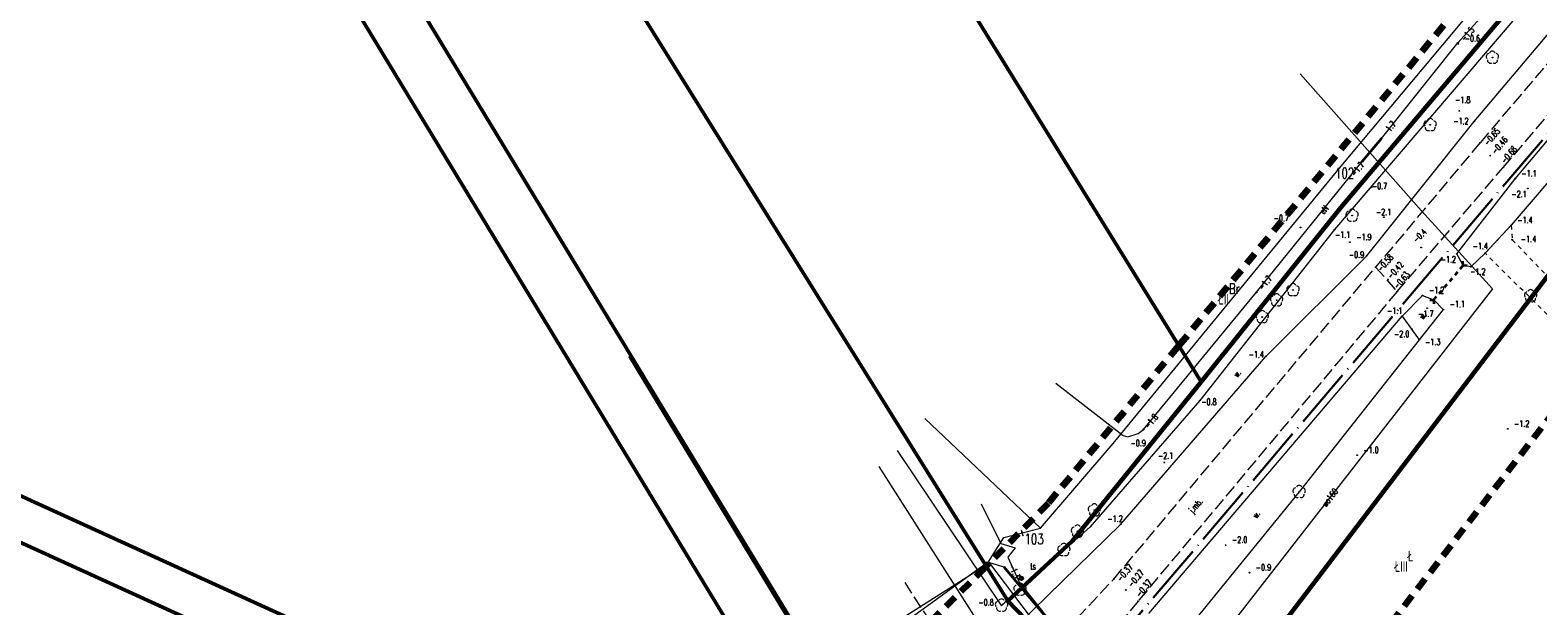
# Model space of a CAD drawing. Header units: metres. Extents: x 7389918 to 7395901, y 5992959 to 5996029.
# Tile 6 of 66: x 7390499 to 7390677, y 5993359 to 5993427. Entities that reach past the tile are written whole.
import ezdxf
from ezdxf.enums import TextEntityAlignment as Align

# ---------------------------------------------------------------- set-up
doc = ezdxf.new("R2010")
doc.units = ezdxf.units.M
doc.header["$MEASUREMENT"] = 0
for name, pattern in [('1', [0]), ('2', [1.5, 1, -0.5]), ('2_OTKJ', [2, 1.5, -0.5]), ('2_OTKR', [0]), ('2_OTWM', [1, 0.5, -0.5]), ('4', [2.5, 1.5, -1]), ('4_SUEP_A', [0]), ('4_SULO', [0]), ('4_SUTP_A', [0]), ('4_SUWP', [0]), ('ACAD_ISO04W100', [30, 24, -3, 0, -3])]:
    doc.linetypes.add(name, pattern=pattern)
doc.layers.get('0').update_dxf_attribs({"color": 250, "linetype": 'CONTINUOUS', "lineweight": 100})
for name, color, linetype, lineweight in [('# Orlen Projekt - granice nieustalone do ustalenia', 6, 'CONTINUOUS', 100), ('# projektowana LNSN', 10, 'CONTINUOUS', 30), ('Dzialki', 7, '1', 18), ('GRANICE_ZLE_L_0', 2, '1', 50), ('Numery_dzialek', 7, 'CONTINUOUS', 13), ('OTK_E_T_0', 7, 'CONTINUOUS', 0), ('OTK_E_T_4', 7, 'CONTINUOUS', 0), ('OTK_L_0', 7, '2_OTKJ', 18), ('OTK_L_5', 7, 'CONTINUOUS', 18), ('OTK_L_8', 7, 'CONTINUOUS', 35), ('OTR_T_0', 7, 'CONTINUOUS', 18), ('OTR_T_1', 7, 'CONTINUOUS', 18), ('OTW_L_3', 7, 'CONTINUOUS', 18), ('SUEP_E_T_0', 1, 'CONTINUOUS', 0), ('SUEP_L_0', 1, '4_SUEP_A', 18), ('SUER_T_0', 1, 'CONTINUOUS', 18), ('SUL_L_1', 7, '4_SULO', 35), ('SUWP_E_T_0', 5, 'CONTINUOUS', 0), ('SUWP_L_0', 5, '4_SUWP', 18)]:
    doc.layers.add(name, color=color, linetype=linetype, lineweight=lineweight)
for name, color, linetype, lineweight, true_color in [('Kontury', 7, '2', 18, 0x008000), ('Numery_konturow', 7, 'CONTINUOUS', 13, 0x008000), ('Numery_uzytkow', 7, 'CONTINUOUS', 13, 0x008000), ('OTZ_T_0', 7, 'CONTINUOUS', 18, 0x008000), ('SUT_E_T_0', 7, 'CONTINUOUS', 0, 0xff9100), ('SUT_T_0', 7, 'CONTINUOUS', 18, 0xff9100), ('SUTP_E_T_0', 7, 'CONTINUOUS', 0, 0xff9100), ('SUTP_L_0', 7, '4_SUTP_A', 18, 0xff9100), ('SUTR_T_0', 7, 'CONTINUOUS', 18, 0xff9100), ('Uzytki', 7, '2', 18, 0x008000), ('ZAKRES_L_0', 7, '4', 100, 0x008080)]:
    doc.layers.add(name, color=color, linetype=linetype, lineweight=lineweight, true_color=true_color)
doc.styles.get("Standard").update_dxf_attribs({"font": 'Simplex.SHX', "width": 0.75})

# ---------------------------------------------------------------- blocks, each defined once
blk = doc.blocks.new('2_OTRN')
at = {"linetype": 'Continuous'}
blk.add_circle((0, 0), 0.045, dxfattribs=at)
blk = doc.blocks.new('2_OTRS')
at = {"linetype": 'Continuous'}
blk.add_circle((0, 0), 0.045, dxfattribs=at)
blk = doc.blocks.new('2_OTZL')
at = {"linetype": 'Continuous'}
blk.add_circle((0, 0), 0.045, dxfattribs=at)
for centre, start, end in [((-0.36, 0.12), 102.1445, 221.86), ((0, 0.38), 30.1401, 149.8599), ((0.36, 0.12), 318.14, 77.8555), ((-0.22, -0.3), 174.1482, 293.8542), ((0.22, -0.3), 246.1458, 5.8518)]:
    blk.add_arc(centre, 0.375, start, end, dxfattribs=at)
blk = doc.blocks.new('4_SUPS')
at = {"linetype": 'Continuous'}
blk.add_circle((0, 0), 0.0625, dxfattribs=at)
blk = doc.blocks.new('4_SUTK')
at = {"linetype": 'Continuous'}
for radius in [0.25, 0.225, 0.2, 0.175, 0.15, 0.125, 0.1, 0.075, 0.05, 0.025, 0.00715]:
    blk.add_circle((0, 0), radius, dxfattribs=at)

msp = doc.modelspace()

# ---------------------------------------------------------------- linework, layer by layer
at = {"layer": '# Orlen Projekt - granice nieustalone do ustalenia', "linetype": '1', "lineweight": 60}
for p, q in [((7390653.99, 5993406.44), (7390676.58, 5993433.13)), ((7390637.52, 5993385.85), (7390653.99, 5993406.44)), ((7390633.97, 5993340.02), (7390681.25, 5993402.12)), ((7390622.32, 5993367.08), (7390637.52, 5993385.85)), ((7390614.7, 5993360.02), (7390622.32, 5993367.08)), ((7390614.7, 5993360.02), (7390633.97, 5993340.02))]:
    msp.add_line(p, q, dxfattribs=at)
at = {"layer": '# projektowana LNSN', "linetype": 'ACAD_ISO04W100', "ltscale": 0.3}
msp.add_lwpolyline([(7390689.57, 5993428.26), (7390621.95, 5993348.71), (7390621.95, 5993348.71), (7390621.95, 5993348.71), (7390621.95, 5993348.71), (7390621.69, 5993348.26), (7390620.23, 5993341.86), (7390620.23, 5993341.86), (7390620.23, 5993341.86), (7390620.23, 5993341.86), (7390620.98, 5993339.37), (7390620.98, 5993339.37), (7390593.44, 5993317.01), (7390593.44, 5993317.01), (7390593.44, 5993317.01), (7390593.44, 5993317.01), (7390573.21, 5993306.67)], dxfattribs=at)
msp.add_lwpolyline([(7390689.57, 5993428.26), (7390621.95, 5993348.71), (7390621.95, 5993348.71), (7390621.95, 5993348.71), (7390621.95, 5993348.71), (7390621.69, 5993348.26), (7390620.23, 5993341.86), (7390620.23, 5993341.86), (7390620.23, 5993341.86), (7390620.23, 5993341.86), (7390620.98, 5993339.37), (7390620.98, 5993339.37), (7390593.44, 5993317.01), (7390593.44, 5993317.01), (7390593.44, 5993317.01), (7390593.44, 5993317.01), (7390573.21, 5993306.67)], dxfattribs=at)
at = {"layer": 'Dzialki'}
for p, q in [((7390598.03, 5993343.12), (7390509.06, 5993489.82)), ((7390503.49, 5993486.33), (7390592.4, 5993339.72)), ((7390637.52, 5993385.85), (7390583.76, 5993472.87)), ((7390558.36, 5993450.32), (7390614.7, 5993360.02)), ((7390676.58, 5993433.13), (7390653.99, 5993406.44)), ((7390653.99, 5993406.44), (7390637.52, 5993385.85)), ((7390633.97, 5993340.02), (7390681.25, 5993402.12)), ((7390460, 5993389.78), (7390582.76, 5993333.91)), ((7390622.32, 5993367.08), (7390637.52, 5993385.85)), ((7390614.7, 5993360.02), (7390622.32, 5993367.08)), ((7390614.7, 5993360.02), (7390633.97, 5993340.02))]:
    msp.add_line(p, q, dxfattribs=at)
at = {"layer": 'GRANICE_ZLE_L_0'}
for p, q in [((7390509.06, 5993489.82), (7390598.03, 5993343.12)), ((7390592.4, 5993339.72), (7390503.49, 5993486.33)), ((7390637.52, 5993385.85), (7390583.76, 5993472.87)), ((7390558.36, 5993450.32), (7390614.7, 5993360.02)), ((7390460, 5993389.78), (7390582.76, 5993333.91)), ((7390577.57, 5993330.77), (7390457.89, 5993385.24)), ((7390577.57, 5993330.77), (7390457.89, 5993385.24))]:
    msp.add_line(p, q, dxfattribs=at)
at = {"layer": 'Kontury'}
for p, q in [((7390509.06, 5993489.82), (7390598.03, 5993343.12)), ((7390614.7, 5993360.02), (7390558.36, 5993450.32)), ((7390676.58, 5993433.13), (7390653.99, 5993406.44)), ((7390653.99, 5993406.44), (7390637.52, 5993385.85)), ((7390633.97, 5993340.02), (7390677.74, 5993397.52)), ((7390637.52, 5993385.85), (7390622.32, 5993367.08)), ((7390567.86, 5993380.19), (7390592.4, 5993339.72)), ((7390622.32, 5993367.08), (7390614.7, 5993360.02))]:
    msp.add_line(p, q, dxfattribs=at)
at = {"layer": 'OTK_L_0', "linetype": '2_OTKJ'}
for p, q in [((7390683.11, 5993428.97), (7390670.42, 5993414.07)), ((7390673.15, 5993411.15), (7390686.04, 5993426.24)), ((7390670.42, 5993414.07), (7390658.11, 5993399.41)), ((7390660.64, 5993396.52), (7390673.15, 5993411.15)), ((7390627.2, 5993362.59), (7390658.11, 5993399.41)), ((7390658.11, 5993399.41), (7390660.64, 5993396.52)), ((7390660.64, 5993396.52), (7390630.09, 5993359.99)), ((7390620.15, 5993355.04), (7390627.2, 5993362.59)), ((7390602.52, 5993362.18), (7390607.02, 5993355.27)), ((7390630.09, 5993359.99), (7390623.34, 5993351.98))]:
    msp.add_line(p, q, dxfattribs=at)
at = {"layer": 'OTK_L_5', "linetype": '2_OTKR'}
for p, q in [((7390678.54, 5993433.48), (7390653.24, 5993403.83)), ((7390669.75, 5993416.59), (7390681.37, 5993430.39)), ((7390674.57, 5993409.84), (7390687.27, 5993424.91)), ((7390689.44, 5993422.35), (7390674.09, 5993404.34)), ((7390657.05, 5993400.75), (7390669.75, 5993416.59)), ((7390667.7, 5993400.96), (7390674.57, 5993409.84)), ((7390653.24, 5993403.83), (7390637.36, 5993383.65)), ((7390674.09, 5993404.34), (7390671.04, 5993401.04)), ((7390645.14, 5993388.87), (7390657.05, 5993400.75)), ((7390668.42, 5993399.59), (7390667.7, 5993400.96)), ((7390671.04, 5993401.04), (7390669.36, 5993399.43)), ((7390669.36, 5993399.43), (7390668.42, 5993399.59)), ((7390661.23, 5993393.6), (7390663.65, 5993396.06)), ((7390663.65, 5993396.06), (7390664.99, 5993395.56)), ((7390664.99, 5993395.56), (7390666.09, 5993394.41)), ((7390631.34, 5993358.54), (7390661.23, 5993393.6)), ((7390661.23, 5993393.6), (7390663.25, 5993390.82)), ((7390666.09, 5993394.41), (7390663.25, 5993390.82)), ((7390663.25, 5993390.82), (7390649.08, 5993372.88)), ((7390569.93, 5993388.87), (7390597.28, 5993343.71)), ((7390628.04, 5993369.06), (7390645.14, 5993388.87)), ((7390637.36, 5993383.65), (7390624.39, 5993368.72)), ((7390613.95, 5993359.48), (7390601.69, 5993377.78)), ((7390599.47, 5993375.86), (7390610.63, 5993358.32)), ((7390649.08, 5993372.88), (7390634.88, 5993355.47)), ((7390624.39, 5993368.72), (7390613.95, 5993359.48)), ((7390615.91, 5993357.22), (7390628.04, 5993369.06))]:
    msp.add_line(p, q, dxfattribs=at)
at = {"layer": 'OTK_L_8', "linetype": '2_OTKJ'}
for p, q in [((7390668.42, 5993399.59), (7390668.38, 5993400.09)), ((7390667.48, 5993398.48), (7390667.79, 5993398.85)), ((7390668.1, 5993399.21), (7390668.42, 5993399.59)), ((7390668.42, 5993399.59), (7390668.92, 5993399.63)), ((7390665.61, 5993396.29), (7390665.92, 5993396.66)), ((7390666.23, 5993397.02), (7390666.54, 5993397.39)), ((7390666.85, 5993397.75), (7390667.17, 5993398.12)), ((7390664.49, 5993395.52), (7390664.99, 5993395.56)), ((7390664.99, 5993395.56), (7390665.3, 5993395.93)), ((7390665.03, 5993395.07), (7390664.99, 5993395.56))]:
    msp.add_line(p, q, dxfattribs=at)
at = {"layer": 'OTW_L_3', "linetype": '2_OTWM'}
for p, q in [((7390671.04, 5993401.04), (7390674.09, 5993404.34)), ((7390674.09, 5993404.34), (7390674.23, 5993402.64)), ((7390674.23, 5993402.64), (7390683.78, 5993392.69)), ((7390683.32, 5993388.89), (7390671.04, 5993401.04))]:
    msp.add_line(p, q, dxfattribs=at)
at = {"layer": 'SUEP_L_0', "linetype": '4_SUEP_A'}
for p, q in [((7390667.82, 5993425.86), (7390675.25, 5993434.18)), ((7390658.78, 5993414.6), (7390667.82, 5993425.86)), ((7390656.52, 5993411.87), (7390658.78, 5993414.6)), ((7390644.06, 5993396.43), (7390656.52, 5993411.87)), ((7390630.7, 5993380.23), (7390644.06, 5993396.43)), ((7390620.35, 5993385.72), (7390628.3, 5993379.52)), ((7390628.3, 5993379.52), (7390628.87, 5993379.37)), ((7390628.87, 5993379.37), (7390630.07, 5993379.76)), ((7390630.07, 5993379.76), (7390630.7, 5993380.23))]:
    msp.add_line(p, q, dxfattribs=at)
at = {"layer": 'SUL_L_1', "linetype": '4_SULO'}
for p, q in [((7390656.52, 5993411.87), (7390658.78, 5993414.6)), ((7390637.16, 5993336.69), (7390614.27, 5993363.99)), ((7390616.17, 5993361.98), (7390622.51, 5993354))]:
    msp.add_line(p, q, dxfattribs=at)
at = {"layer": 'SUTP_L_0', "linetype": '4_SUTP_A'}
for p, q in [((7390654.02, 5993411.31), (7390677.53, 5993439.37)), ((7390627.14, 5993378.57), (7390654.02, 5993411.31)), ((7390604.9, 5993381.53), (7390618.54, 5993368.61)), ((7390618.54, 5993368.61), (7390627.14, 5993378.57)), ((7390611.53, 5993371.45), (7390613.87, 5993366.79)), ((7390614.22, 5993367.51), (7390618.54, 5993368.61)), ((7390612.41, 5993364.61), (7390614.22, 5993367.51)), ((7390613.87, 5993366.79), (7390615.56, 5993366.29)), ((7390615.56, 5993366.29), (7390614.71, 5993365.19)), ((7390612.56, 5993364.52), (7390585.52, 5993347.39)), ((7390612.41, 5993364.61), (7390592.94, 5993350.54)), ((7390612.41, 5993364.61), (7390631.18, 5993339.97)), ((7390614.27, 5993363.99), (7390612.56, 5993364.52)), ((7390614.71, 5993365.19), (7390616.17, 5993361.98)), ((7390637.16, 5993336.69), (7390614.27, 5993363.99)), ((7390616.17, 5993361.98), (7390622.51, 5993354))]:
    msp.add_line(p, q, dxfattribs=at)
at = {"layer": 'SUWP_L_0', "linetype": '4_SUWP'}
for p, q in [((7390649.19, 5993422.23), (7390663.51, 5993406.06)), ((7390663.51, 5993406.06), (7390671.91, 5993396.85)), ((7390671.91, 5993396.85), (7390633.5, 5993347.55))]:
    msp.add_line(p, q, dxfattribs=at)
at = {"layer": 'Uzytki'}
for p, q in [((7390509.06, 5993489.82), (7390598.03, 5993343.12)), ((7390614.7, 5993360.02), (7390558.36, 5993450.32)), ((7390676.58, 5993433.13), (7390653.99, 5993406.44)), ((7390653.99, 5993406.44), (7390637.52, 5993385.85)), ((7390633.97, 5993340.02), (7390677.74, 5993397.52)), ((7390637.52, 5993385.85), (7390622.32, 5993367.08)), ((7390567.86, 5993380.19), (7390592.4, 5993339.72)), ((7390622.32, 5993367.08), (7390614.7, 5993360.02)), ((7390614.7, 5993360.02), (7390633.97, 5993340.02))]:
    msp.add_line(p, q, dxfattribs=at)
at = {"layer": 'ZAKRES_L_0', "linetype": '4'}
for p, q in [((7390634.93, 5993390.19), (7390673.35, 5993436.66)), ((7390691.38, 5993398.22), (7390640.91, 5993332.72)), ((7390619.53, 5993371.59), (7390634.93, 5993390.19)), ((7390611.41, 5993363.34), (7390619.53, 5993371.59)), ((7390594.94, 5993347.1), (7390611.41, 5993363.34))]:
    msp.add_line(p, q, dxfattribs=at)

# ---------------------------------------------------------------- block references
at = {"layer": 'OTR_T_0'}
for p in [(7390670.42, 5993414.07), (7390671.64, 5993412.56), (7390673.15, 5993411.15), (7390658.11, 5993399.41), (7390659.57, 5993397.94), (7390660.64, 5993396.52), (7390627.2, 5993362.59), (7390628.62, 5993361.3), (7390630.09, 5993359.99)]:
    msp.add_blockref('2_OTRS', p, dxfattribs=at)
at = {"layer": 'OTR_T_1'}
for p in [(7390667.87, 5993425.77), (7390667.98, 5993417.86), (7390669.75, 5993416.59), (7390657.63, 5993408.82), (7390674.57, 5993409.84), (7390676.08, 5993408.69), (7390659.07, 5993405.31), (7390649.24, 5993404.08), (7390653.24, 5993403.83), (7390674.09, 5993404.34), (7390655.07, 5993402.34), (7390663.49, 5993401.71), (7390674.23, 5993402.64), (7390657.05, 5993400.75), (7390667.7, 5993400.96), (7390671.04, 5993401.04), (7390669.36, 5993399.43), (7390663.65, 5993396.06), (7390664.2, 5993394.57), (7390661.23, 5993393.6), (7390666.09, 5993394.41), (7390662.38, 5993392.09), (7390663.25, 5993390.82), (7390645.14, 5993388.87), (7390637.36, 5993383.65), (7390673.7, 5993380.31), (7390631.46, 5993378.39), (7390655.92, 5993377.2), (7390633.17, 5993376.34), (7390628.04, 5993369.06), (7390640.4, 5993366.6), (7390643.22, 5993363.34), (7390614.16, 5993359.65)]:
    msp.add_blockref('2_OTRN', p, dxfattribs=at)
at = {"layer": 'OTZ_T_0'}
for p in [(7390671.89, 5993424.14), (7390664.54, 5993416.19), (7390655.33, 5993405.5), (7390648.36, 5993396.71), (7390676.4, 5993395.99), (7390646.42, 5993395.5), (7390644.72, 5993393.52), (7390649.08, 5993372.88), (7390624.91, 5993370.72), (7390622.91, 5993368.22), (7390621.31, 5993366.03), (7390616.13, 5993361.36), (7390613.95, 5993359.48)]:
    msp.add_blockref('2_OTZL', p, dxfattribs=at)
at = {"layer": 'SUER_T_0'}
for p in [(7390667.82, 5993425.86), (7390658.78, 5993414.6), (7390656.52, 5993411.87), (7390644.06, 5993396.43), (7390630.7, 5993380.23)]:
    msp.add_blockref('4_SUPS', p, dxfattribs=at)
at = {"layer": 'SUT_T_0'}
msp.add_blockref('4_SUTK', (7390616.29, 5993362.67), dxfattribs=at)
at = {"layer": 'SUTR_T_0'}
msp.add_blockref('4_SUPS', (7390616.17, 5993361.98), dxfattribs=at)

# ---------------------------------------------------------------- texts
at = {"layer": 'Numery_dzialek', "width": 0.7}
for s, p in [('102', (7390653.33, 5993411.13)), ('103', (7390616.67, 5993367.94))]:
    msp.add_text(s, height=1.25, dxfattribs=at).set_placement(p, align=Align.TOP_LEFT)
at = {"layer": 'Numery_konturow', "width": 0.7}
for s, p in [('ŁII', (7390640.79, 5993396.24)), ('ŁIII', (7390661.9, 5993364.69))]:
    msp.add_text(s, height=1.25, dxfattribs=at).set_placement(p, align=Align.TOP_RIGHT)
at = {"layer": 'Numery_uzytkow', "width": 0.7}
for s, p in [('Br', (7390640.79, 5993396.24)), ('Ł', (7390661.9, 5993364.69))]:
    msp.add_text(s, height=1.25, dxfattribs=at).set_placement(p)
at = {"layer": 'OTK_E_T_0', "lineweight": 9, "width": 0.7}
msp.add_text('j.mb.', height=0.75, rotation=48.9171, dxfattribs=at).set_placement((7390636.94, 5993371.18), align=Align.MIDDLE)
at = {"layer": 'OTK_E_T_4', "lineweight": 9, "width": 0.7}
for rotation, p in [(50.0102, (7390663.66, 5993393.7)), (48.8532, (7390641.74, 5993386.86)), (50.9376, (7390644, 5993370.23))]:
    msp.add_text('w.', height=0.75, rotation=rotation, dxfattribs=at).set_placement(p, align=Align.MIDDLE)
at = {"layer": 'OTR_T_0', "lineweight": 9, "width": 0.7}
for s, rotation, p in [('-0.65', 49.4717, (7390671.37, 5993413.67)), ('-0.46', 49.4717, (7390672.28, 5993412.67)), ('-0.68', 49.4717, (7390673.37, 5993411.55)), ('-0.58', 49.4535, (7390658.78, 5993398.79)), ('-0.42', 49.4535, (7390659.98, 5993397.92)), ('-0.63', 49.4535, (7390660.72, 5993396.74)), ('-0.37', 50.1608, (7390628.06, 5993362.22)), ('-0.27', 50.1608, (7390629.37, 5993361.55)), ('-0.37', 50.1608, (7390630.3, 5993360.38))]:
    msp.add_text(s, height=0.75, rotation=rotation, dxfattribs=at).set_placement(p)
at = {"layer": 'OTR_T_1', "lineweight": 9, "width": 0.7}
for s, p in [('-0.6', (7390668.62, 5993426.02)), ('-1.8', (7390667.48, 5993418.77)), ('-1.2', (7390667.27, 5993416.26)), ('-1.1', (7390675.32, 5993410.09)), ('-0.7', (7390657.67, 5993408.61)), ('-2.1', (7390674.14, 5993407.65)), ('-0.7', (7390646.07, 5993404.81)), ('-2.1', (7390658.14, 5993405.54)), ('-1.4', (7390674.84, 5993404.59)), ('-1.1', (7390653.31, 5993402.85)), ('-1.9', (7390655.82, 5993402.58)), ('-1.4', (7390669.55, 5993401.51)), ('-1.4', (7390675.24, 5993402.36)), ('-0.9', (7390654.95, 5993400.51)), ('-1.2', (7390665.78, 5993399.94)), ('-1.2', (7390669.27, 5993398.51)), ('-1.2', (7390664.4, 5993396.31)), ('-1.1', (7390659.47, 5993393.9)), ('-1.1', (7390666.84, 5993394.66)), ('-1.7', (7390663.13, 5993393.55)), ('-2.0', (7390660.27, 5993391.15)), ('-1.4', (7390643.11, 5993388.72)), ('-1.3', (7390663.95, 5993390.19)), ('-0.8', (7390637.53, 5993383.13)), ('-1.2', (7390674.45, 5993380.56)), ('-0.9', (7390629.18, 5993378.26)), ('-2.1', (7390632.41, 5993376.78)), ('-1.0', (7390656.67, 5993377.45)), ('-1.2', (7390626.46, 5993369.35)), ('-2.0', (7390641.15, 5993366.85)), ('-0.9', (7390643.97, 5993363.59)), ('-0.8', (7390611.23, 5993359.47))]:
    msp.add_text(s, height=0.75, dxfattribs=at).set_placement(p)
msp.add_text('-0.4', height=0.75, rotation=44.2502, dxfattribs=at).set_placement((7390662.92, 5993402.21))
at = {"layer": 'SUEP_E_T_0', "lineweight": 9, "width": 0.7}
msp.add_text('eN', height=0.75, rotation=50.2449, dxfattribs=at).set_placement((7390652.01, 5993406.19), align=Align.MIDDLE)
at = {"layer": 'SUER_T_0', "lineweight": 9, "width": 0.7}
for s, rotation, p in [('-1.5', 48.6105, (7390668.37, 5993426.23)), ('-1.7', 51.2064, (7390659.14, 5993415.09)), ('-1.7', 50.6618, (7390655.4, 5993410.27)), ('-1.7', 51.7047, (7390644.52, 5993396.84)), ('-1.8', 50.1488, (7390631.04, 5993380.53))]:
    msp.add_text(s, height=0.75, rotation=rotation, dxfattribs=at).set_placement(p, align=Align.MIDDLE_LEFT)
at = {"layer": 'SUT_E_T_0', "lineweight": 9, "width": 0.7}
msp.add_text('ts', height=0.75, dxfattribs=at).set_placement((7390618.01, 5993363.71), align=Align.RIGHT)
at = {"layer": 'SUTP_E_T_0', "lineweight": 9, "width": 0.7}
msp.add_text('t', height=0.75, rotation=14.2735, dxfattribs=at).set_placement((7390616.38, 5993368.06), align=Align.MIDDLE)
at = {"layer": 'SUTR_T_0', "lineweight": 9, "width": 0.7}
msp.add_text('-1.3', height=0.75, rotation=294.4585, dxfattribs=at).set_placement((7390615.83, 5993362.72), align=Align.MIDDLE_RIGHT)
at = {"layer": 'SUWP_E_T_0', "lineweight": 9, "width": 0.7}
msp.add_text('wo160', height=0.75, rotation=52.0717, dxfattribs=at).set_placement((7390652.7, 5993372.2), align=Align.MIDDLE)

doc.saveas('drawing.dxf')
